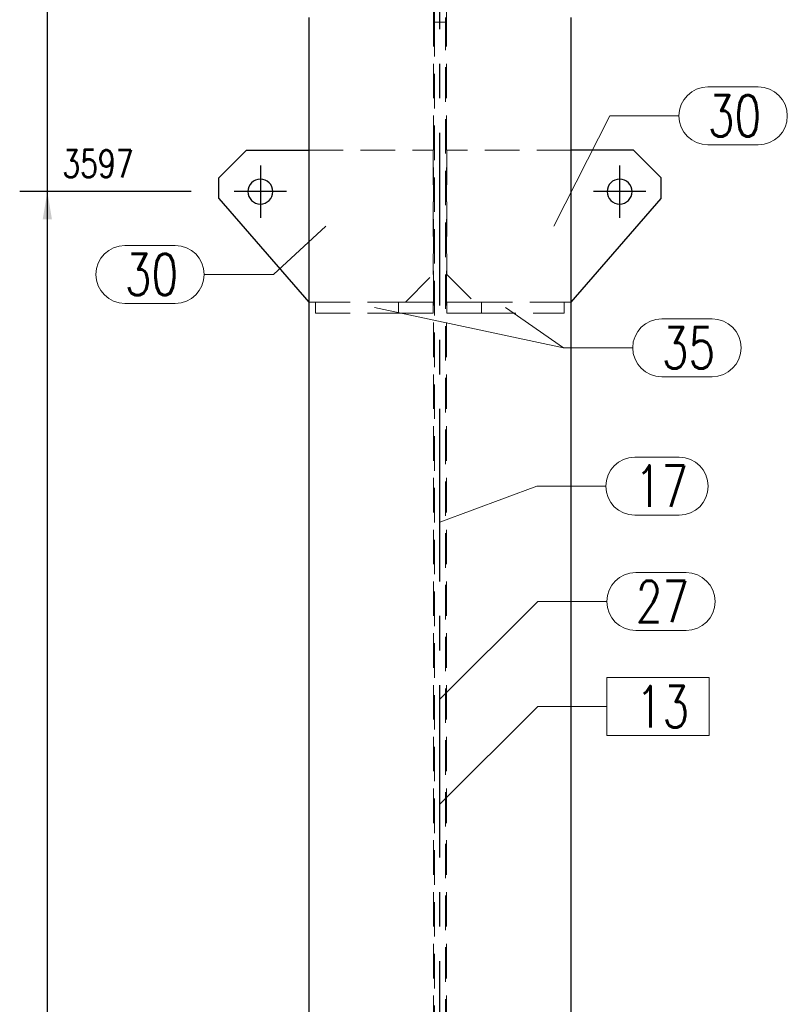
# Model space of a CAD drawing. Header units: millimetres. Extents: x 3515 to 4529, y 13642 to 14292.
# Tile 4 of 96: x 3669 to 3724, y 13826 to 13898. Entities that reach past the tile are written whole.
import ezdxf

# ---------------------------------------------------------------- set-up
doc = ezdxf.new("R2010")
doc.units = ezdxf.units.MM
doc.header["$LTSCALE"] = 10
doc.linetypes.add('HIDDEN', pattern=[0.375, 0.25, -0.125])
doc.linetypes.add('MITTE', pattern=[2, 1.25, -0.25, 0.25, -0.25])
doc.layers.get('Defpoints').update_dxf_attribs({"color": 1})
for name, color, linetype, lineweight in [('PS_DIM', 4, 'Continuous', 13), ('PS_Hidden', 2, 'HIDDEN', 9), ('PS_Pos', 1, 'Continuous', 15), ('PS_SOLID', 7, 'Continuous', 30)]:
    doc.layers.add(name, color=color, linetype=linetype, lineweight=lineweight)
doc.layers.add('PS_MID', color=5, linetype='MITTE')
doc.layers.add('PS_SHAPE', color=3, linetype='Continuous')
doc.styles.add('simplex', font='simplex.shx', dxfattribs={"width": 0.75})
doc.dimstyles.new('1_10_GŁ_DS1-LS10', dxfattribs={"dimtxt": 2, "dimasz": 2, "dimexe": 2, "dimexo": 5, "dimgap": 1, "dimtad": 1, "dimjust": 4, "dimdec": 0, "dimlfac": 10, "dimtxsty": 'simplex', "dimblk1": 'NONE', "dimsah": 1, "dimcen": 2, "dimclrd": 256, "dimclre": 256, "dimclrt": 3, "dimadec": 1, "dimazin": 0, "dimtfac": 1, "dimtdec": 0, "dimtmove": 2, "dimatfit": 3, "dimfxl": 1, "dimarcsym": 0})

# ---------------------------------------------------------------- blocks, each defined once
blk = doc.blocks.new('*D44')
at = {"layer": 'Defpoints', "color": 0, "transparency": 16777216}
for p in [(3670.746, 13885.053), (3686.164, 13885.053), (3708.664, 13714.81)]:
    blk.add_point(p, dxfattribs=at)
at = {"layer": 'PS_DIM', "lineweight": -2, "transparency": 16777216}
for p, q in [((3681.164, 13885.053), (3668.746, 13885.053)), ((3670.746, 13714.81), (3670.746, 13883.053)), ((3703.664, 13714.81), (3668.746, 13714.81))]:
    blk.add_line(p, q, dxfattribs=at)
at = {"layer": 'PS_DIM', "transparency": 16777216}
blk.add_solid([(3670.412, 13883.053), (3671.079, 13883.053), (3670.746, 13885.053)], dxfattribs=at)
at = {"layer": 'PS_DIM', "color": 3, "transparency": 16777216, "insert": (3674.409, 13887.073), "char_height": 2, "attachment_point": 5, "rotation": 0.0573, "style": 'simplex'}
blk.add_mtext('3597', dxfattribs=at)
blk = doc.blocks.new('_None')
blk = doc.blocks.new('*D45')
at = {"layer": 'Defpoints', "color": 0, "transparency": 16777216}
for p in [(3670.746, 13967.355), (3701.958, 13967.355), (3708.664, 13714.81)]:
    blk.add_point(p, dxfattribs=at)
at = {"layer": 'PS_DIM', "lineweight": -2, "transparency": 16777216}
for p, q in [((3696.958, 13967.355), (3668.746, 13967.355)), ((3670.746, 13714.81), (3670.746, 13965.355)), ((3703.664, 13714.81), (3668.746, 13714.81))]:
    blk.add_line(p, q, dxfattribs=at)
at = {"layer": 'PS_DIM', "transparency": 16777216}
blk.add_solid([(3670.412, 13965.355), (3671.079, 13965.355), (3670.746, 13967.355)], dxfattribs=at)
at = {"layer": 'PS_DIM', "color": 3, "transparency": 16777216, "insert": (3674.409, 13969.375), "char_height": 2, "attachment_point": 5, "rotation": 0.0573, "style": 'simplex'}
blk.add_mtext('4420', dxfattribs=at)
blk = doc.blocks.new('*X531')
at = {"layer": 'PS_Hidden', "color": 2, "linetype": 'HIDDEN'}
for p, q in [((3698.694, 13756.81), (3698.694, 13927.396)), ((3699.634, 13756.81), (3699.634, 13927.396)), ((3698.764, 13897.335), (3698.764, 13901.426)), ((3699.564, 13901.426), (3699.564, 13897.335)), ((3698.764, 13897.335), (3698.764, 13797.81)), ((3699.564, 13897.335), (3698.764, 13897.335)), ((3699.564, 13797.81), (3699.564, 13897.335)), ((3689.664, 13888.053), (3698.664, 13888.053)), ((3698.664, 13888.053), (3698.664, 13879.053)), ((3699.664, 13888.053), (3699.664, 13879.053)), ((3708.664, 13888.053), (3699.664, 13888.053)), ((3696.664, 13877.053), (3698.664, 13879.053)), ((3699.664, 13879.053), (3701.664, 13877.053)), ((3690.164, 13877.053), (3689.664, 13877.053)), ((3690.164, 13877.053), (3696.164, 13877.053)), ((3690.164, 13877.053), (3690.164, 13876.253)), ((3696.164, 13876.253), (3696.164, 13877.053)), ((3696.164, 13877.053), (3698.664, 13877.053)), ((3698.664, 13877.053), (3698.664, 13876.253)), ((3699.664, 13876.253), (3699.664, 13877.053)), ((3699.664, 13877.053), (3702.164, 13877.053)), ((3702.164, 13877.053), (3702.164, 13876.253)), ((3708.164, 13877.053), (3702.164, 13877.053)), ((3708.164, 13877.053), (3708.164, 13876.253)), ((3708.164, 13877.053), (3708.664, 13877.053)), ((3690.164, 13876.253), (3696.164, 13876.253)), ((3698.664, 13876.253), (3696.164, 13876.253)), ((3702.164, 13876.253), (3699.664, 13876.253)), ((3702.164, 13876.253), (3708.164, 13876.253))]:
    blk.add_line(p, q, dxfattribs=at)
at = {"layer": 'PS_MID', "color": 5, "linetype": 'MITTE'}
for p, q in [((3699.164, 13756.81), (3699.164, 13971.536)), ((3686.164, 13886.953), (3686.164, 13883.153)), ((3712.164, 13886.953), (3712.164, 13883.153)), ((3688.064, 13885.053), (3684.264, 13885.053)), ((3714.064, 13885.053), (3710.264, 13885.053))]:
    blk.add_line(p, q, dxfattribs=at)
at = {"layer": 'PS_SOLID', "color": 7, "linetype": 'Continuous'}
for p, q in [((3689.664, 13897.677), (3689.664, 13797.538)), ((3708.664, 13797.538), (3708.664, 13897.677)), ((3685.164, 13888.053), (3683.164, 13886.053)), ((3685.164, 13888.053), (3689.664, 13888.053)), ((3713.164, 13888.053), (3708.664, 13888.053)), ((3715.164, 13886.053), (3713.164, 13888.053)), ((3683.164, 13884.553), (3683.164, 13886.053)), ((3715.164, 13884.553), (3715.164, 13886.053)), ((3683.164, 13884.553), (3689.664, 13877.053)), ((3708.664, 13877.053), (3715.164, 13884.553))]:
    blk.add_line(p, q, dxfattribs=at)
at = {"layer": 'PS_SOLID', "color": 7, "extrusion": (0, 0, -1)}
for centre in [(-3686.164, 13885.053), (-3712.164, 13885.053)]:
    blk.add_circle(centre, 0.9, dxfattribs=at)
blk = doc.blocks.new('*X532')
at = {"color": 1}
for p, q in [((3718.65, 13849.844), (3711.236, 13849.844)), ((3711.236, 13849.844), (3711.236, 13845.644)), ((3718.65, 13845.644), (3718.65, 13849.844)), ((3699.164, 13840.673), (3706.236, 13847.744)), ((3706.236, 13847.744), (3711.236, 13847.744)), ((3711.236, 13845.644), (3718.65, 13845.644))]:
    blk.add_line(p, q, dxfattribs=at)
at = {"color": 30, "style": 'simplex', "width": 0.75}
blk.add_text('13', height=3, dxfattribs=at).set_placement((3713.336, 13846.244))
blk = doc.blocks.new('*X533')
at = {"color": 1}
for p, q in [((3713.336, 13857.46), (3716.978, 13857.46)), ((3699.164, 13848.289), (3706.236, 13855.36)), ((3706.236, 13855.36), (3711.236, 13855.36)), ((3713.336, 13853.26), (3716.978, 13853.26))]:
    blk.add_line(p, q, dxfattribs=at)
for centre, start, end in [((3713.336, 13855.36), 90, 270), ((3716.978, 13855.36), 270, 90)]:
    blk.add_arc(centre, 2.1, start, end, dxfattribs=at)
at = {"color": 2, "style": 'simplex', "width": 0.75}
blk.add_text('27', height=3, dxfattribs=at).set_placement((3713.336, 13853.86))
blk = doc.blocks.new('*X535')
at = {"color": 1}
for p, q in [((3713.264, 13865.814), (3716.479, 13865.814)), ((3699.164, 13861.111), (3706.164, 13863.714)), ((3706.164, 13863.714), (3711.164, 13863.714)), ((3713.264, 13861.614), (3716.479, 13861.614))]:
    blk.add_line(p, q, dxfattribs=at)
for centre, start, end in [((3713.264, 13863.714), 90, 270), ((3716.479, 13863.714), 270, 90)]:
    blk.add_arc(centre, 2.1, start, end, dxfattribs=at)
at = {"color": 2, "style": 'simplex', "width": 0.75}
blk.add_text('17', height=3, dxfattribs=at).set_placement((3713.264, 13862.214))
blk = doc.blocks.new('*X541')
at = {"color": 1}
for p, q in [((3703.914, 13876.653), (3708.115, 13873.738)), ((3715.215, 13875.838), (3718.858, 13875.838)), ((3708.115, 13873.738), (3713.115, 13873.738)), ((3715.215, 13871.638), (3718.858, 13871.638))]:
    blk.add_line(p, q, dxfattribs=at)
for centre, start, end in [((3715.215, 13873.738), 90, 270), ((3718.858, 13873.738), 270, 90)]:
    blk.add_arc(centre, 2.1, start, end, dxfattribs=at)
at = {"color": 2, "style": 'simplex', "width": 0.75}
blk.add_text('35', height=3, dxfattribs=at).set_placement((3715.215, 13872.238))
blk = doc.blocks.new('*X542')
at = {"color": 1}
for p, q in [((3694.414, 13876.653), (3708.115, 13873.738)), ((3715.215, 13875.838), (3718.858, 13875.838)), ((3708.115, 13873.738), (3713.115, 13873.738)), ((3715.215, 13871.638), (3718.858, 13871.638))]:
    blk.add_line(p, q, dxfattribs=at)
for centre, start, end in [((3715.215, 13873.738), 90, 270), ((3718.858, 13873.738), 270, 90)]:
    blk.add_arc(centre, 2.1, start, end, dxfattribs=at)
at = {"color": 2, "style": 'simplex', "width": 0.75}
blk.add_text('35', height=3, dxfattribs=at).set_placement((3715.215, 13872.238))
blk = doc.blocks.new('*X543')
at = {"color": 1}
for p, q in [((3718.559, 13892.636), (3722.202, 13892.636)), ((3707.414, 13882.553), (3711.459, 13890.536)), ((3711.459, 13890.536), (3716.459, 13890.536)), ((3718.559, 13888.436), (3722.202, 13888.436))]:
    blk.add_line(p, q, dxfattribs=at)
for centre, start, end in [((3718.559, 13890.536), 90, 270), ((3722.202, 13890.536), 270, 90)]:
    blk.add_arc(centre, 2.1, start, end, dxfattribs=at)
at = {"color": 2, "style": 'simplex', "width": 0.75}
blk.add_text('30', height=3, dxfattribs=at).set_placement((3718.559, 13889.036))
blk = doc.blocks.new('*X544')
at = {"color": 1}
for p, q in [((3690.914, 13882.553), (3687.103, 13879.052)), ((3676.36, 13881.152), (3680.003, 13881.152)), ((3682.103, 13879.052), (3687.103, 13879.052)), ((3676.36, 13876.952), (3680.003, 13876.952))]:
    blk.add_line(p, q, dxfattribs=at)
for centre, start, end in [((3676.36, 13879.052), 90, 270), ((3680.003, 13879.052), 270, 90)]:
    blk.add_arc(centre, 2.1, start, end, dxfattribs=at)
at = {"color": 2, "style": 'simplex', "width": 0.75}
blk.add_text('30', height=3, dxfattribs=at).set_placement((3676.36, 13877.552))

msp = doc.modelspace()

# ---------------------------------------------------------------- block references
at = {"layer": 'PS_Pos'}
for name in ['*X543', '*X544', '*X542', '*X541', '*X535', '*X533', '*X532']:
    msp.add_blockref(name, (0, 0), dxfattribs=at)
at = {"layer": 'PS_SHAPE', "color": 3}
msp.add_blockref('*X531', (0, 0), dxfattribs=at)

# ---------------------------------------------------------------- dimensions: what is measured, and where the dimension line sits
at = {"layer": 'PS_DIM'}
for base, p2, text, picture, middle in [((3670.746, 13967.355), (3701.958, 13967.355), '4420', '*D45', (3674.409, 13969.375)), ((3670.746, 13885.053), (3686.164, 13885.053), '3597', '*D44', (3674.409, 13887.073))]:
    dim = msp.add_linear_dim(base=base, p1=(3708.664, 13714.81), p2=p2, angle=90, text=text, dimstyle='1_10_GŁ_DS1-LS10', dxfattribs=at)
    dim.commit()
    dim.dimension.update_dxf_attribs({"geometry": picture, "text_midpoint": middle, "dimtype": 128, "text_rotation": 0.0573})

doc.saveas('drawing.dxf')
